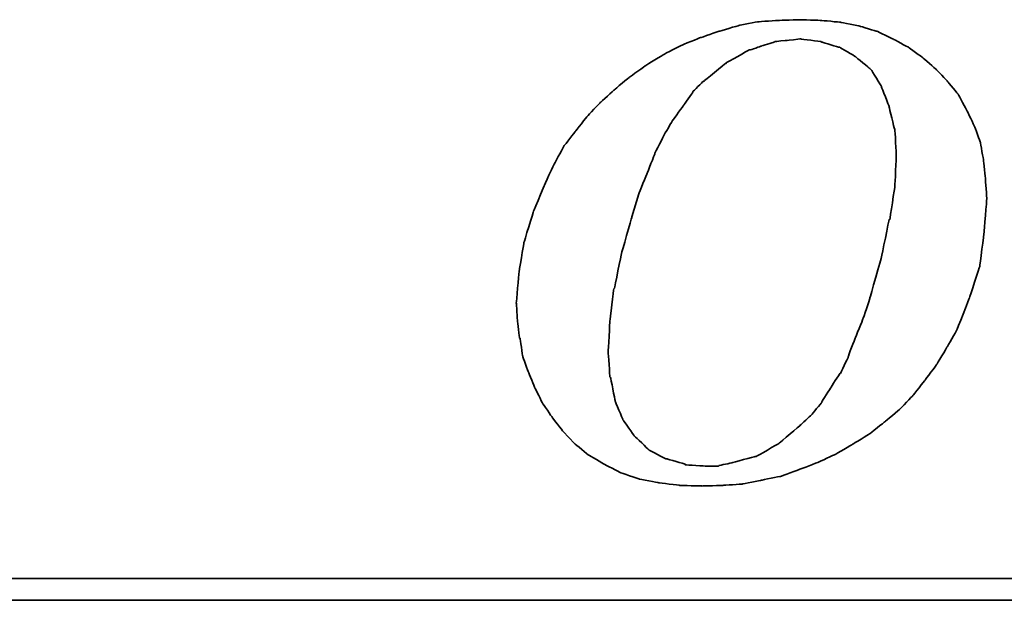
# Model space of a CAD drawing. Header units: inches. Extents: x -10 to 617, y 133 to 447.
# Tile 32 of 47: x 427 to 442, y 290 to 300. Entities that reach past the tile are written whole.
import ezdxf

# ---------------------------------------------------------------- set-up
doc = ezdxf.new("R2010")
doc.units = ezdxf.units.IN
doc.layers.add('DIM', color=4, linetype='Continuous')
doc.layers.add('layer 1', color=7, linetype='Continuous')

# ---------------------------------------------------------------- blocks, each defined once
blk = doc.blocks.new('TBI MOTION logo(完整正式版)')
at = {"layer": 'layer 1', "color": 22, "lineweight": 35}
for points, knots in [([(-11.34375, -6.98375), (-11.34375, -6.98375), (-10.91375, -7.43875), (-10.91375, -7.43875), (-10.91375, -7.43875), (-10.91375, -7.43875), (-10.38625, -7.87125), (-10.38625, -7.87125), (-10.38625, -7.87125), (-10.38625, -7.87125), (-9.81125, -8.20375), (-9.81125, -8.20375), (-9.81125, -8.20375), (-9.81125, -8.20375), (-9.21125, -8.51875), (-9.21125, -8.51875), (-9.21125, -8.51875), (-9.21125, -8.51875), (-8.51625, -8.75875), (-8.51625, -8.75875), (-8.51625, -8.75875), (-8.51625, -8.75875), (-7.77125, -8.90375), (-7.77125, -8.90375), (-7.77125, -8.90375), (-7.77125, -8.90375), (-6.97875, -8.99875), (-6.97875, -8.99875), (-6.97875, -8.99875), (-6.97875, -8.99875), (-6.14125, -9.02375), (-6.14125, -9.02375), (-6.14125, -9.02375), (-6.14125, -9.02375), (-5.37125, -8.99875), (-5.37125, -8.99875), (-5.37125, -8.99875), (-5.37125, -8.99875), (-4.65375, -8.94875), (-4.65375, -8.94875), (-4.65375, -8.94875), (-4.65375, -8.94875), (-3.93375, -8.80625), (-3.93375, -8.80625), (-3.93375, -8.80625), (-3.93375, -8.80625), (-3.21375, -8.66375), (-3.21375, -8.66375), (-3.21375, -8.66375), (-3.21375, -8.66375), (-2.49375, -8.39875), (-2.49375, -8.39875), (-2.49375, -8.39875), (-2.49375, -8.39875), (-1.79875, -8.13375), (-1.79875, -8.13375), (-1.79875, -8.13375), (-1.79875, -8.13375), (-1.17375, -7.84375), (-1.17375, -7.84375), (-1.17375, -7.84375), (-1.17375, -7.84375), (-0.52375, -7.46375), (-0.52375, -7.46375), (-0.52375, -7.46375), (-0.52375, -7.46375), (0.10124, -7.07875), (0.10124, -7.07875), (0.10124, -7.07875), (0.10124, -7.07875), (0.67625, -6.62375), (0.67625, -6.62375), (0.67625, -6.62375), (0.67625, -6.62375), (1.24874, -6.14375), (1.24874, -6.14375), (1.24874, -6.14375), (1.24874, -6.14375), (1.72874, -5.64125), (1.72874, -5.64125), (1.72874, -5.64125), (1.72874, -5.64125), (2.18624, -5.06375), (2.18624, -5.06375), (2.18624, -5.06375), (2.18624, -5.06375), (2.61625, -4.48874), (2.61625, -4.48874), (2.61625, -4.48874), (2.61625, -4.48874), (3.00125, -3.83874), (3.00125, -3.83874), (3.00125, -3.83874), (3.00125, -3.83874), (3.36124, -3.21374), (3.36124, -3.21374), (3.36124, -3.21374), (3.36124, -3.21374), (3.84374, -1.99125), (3.84374, -1.99125), (3.84374, -1.99125), (3.84374, -1.99125), (4.22625, -0.81875), (4.22625, -0.81875), (4.22625, -0.81875), (4.22625, -0.81875), (4.39125, 0.45624), (4.39125, 0.45624), (4.39125, 0.45624), (4.39125, 0.45624), (4.48874, 1.70124), (4.48874, 1.70124), (4.48874, 1.70124), (4.48874, 1.70124), (4.43874, 2.44625), (4.43874, 2.44625), (4.43874, 2.44625), (4.43874, 2.44625), (4.36874, 3.14125), (4.36874, 3.14125), (4.36874, 3.14125), (4.36874, 3.14125), (4.25125, 3.81125), (4.25125, 3.81125), (4.25125, 3.81125), (4.25125, 3.81125), (4.03124, 4.41125), (4.03124, 4.41125), (4.03124, 4.41125), (4.03124, 4.41125), (3.74374, 5.01125), (3.74374, 5.01125), (3.74374, 5.01125), (3.74374, 5.01125), (3.43124, 5.58875), (3.43124, 5.58875), (3.43124, 5.58875), (3.43124, 5.58875), (3.02625, 6.09125), (3.02625, 6.09125), (3.02625, 6.09125), (3.02625, 6.09125), (2.59374, 6.54875), (2.59374, 6.54875), (2.59374, 6.54875), (2.59374, 6.54875), (2.09124, 6.98125), (2.09124, 6.98125), (2.09124, 6.98125), (2.09124, 6.98125), (1.56124, 7.36625), (1.56124, 7.36625), (1.56124, 7.36625), (1.56124, 7.36625), (0.98624, 7.67625), (0.98624, 7.67625), (0.98624, 7.67625), (0.98624, 7.67625), (0.38624, 7.96375), (0.38624, 7.96375), (0.38624, 7.96375), (0.38624, 7.96375), (-0.25875, 8.15625), (-0.25875, 8.15625), (-0.25875, 8.15625), (-0.25875, 8.15625), (-0.98125, 8.30125), (-0.98125, 8.30125), (-0.98125, 8.30125), (-0.98125, 8.30125), (-1.70124, 8.37125), (-1.70124, 8.37125), (-1.70124, 8.37125), (-1.70124, 8.37125), (-2.49375, 8.39624), (-2.49375, 8.39624), (-2.49375, 8.39624), (-2.49375, 8.39624), (-3.28625, 8.37125), (-3.28625, 8.37125), (-3.28625, 8.37125), (-3.28625, 8.37125), (-4.05125, 8.32125), (-4.05125, 8.32125), (-4.05125, 8.32125), (-4.05125, 8.32125), (-4.77375, 8.18125), (-4.77375, 8.18125), (-4.77375, 8.18125), (-4.77375, 8.18125), (-5.51625, 7.96375), (-5.51625, 7.96375), (-5.51625, 7.96375), (-5.51625, 7.96375), (-6.21125, 7.72625), (-6.21125, 7.72625), (-6.21125, 7.72625), (-6.21125, 7.72625), (-6.92875, 7.43625), (-6.92875, 7.43625), (-6.92875, 7.43625), (-6.92875, 7.43625), (-7.57875, 7.10125), (-7.57875, 7.10125), (-7.57875, 7.10125), (-7.57875, 7.10125), (-8.24875, 6.69125), (-8.24875, 6.69125), (-8.24875, 6.69125), (-8.24875, 6.69125), (-8.84875, 6.26125), (-8.84875, 6.26125), (-8.84875, 6.26125), (-8.84875, 6.26125), (-9.42625, 5.78125), (-9.42625, 5.78125), (-9.42625, 5.78125), (-9.42625, 5.78125), (-9.95375, 5.30125), (-9.95375, 5.30125), (-9.95375, 5.30125), (-9.95375, 5.30125), (-10.43375, 4.79624), (-10.43375, 4.79624), (-10.43375, 4.79624), (-10.43375, 4.79624), (-10.88875, 4.22125), (-10.88875, 4.22125), (-10.88875, 4.22125), (-10.88875, 4.22125), (-11.29875, 3.69375), (-11.29875, 3.69375), (-11.29875, 3.69375), (-11.29875, 3.69375), (-11.63375, 3.09125), (-11.63375, 3.09125), (-11.63375, 3.09125), (-11.63375, 3.09125), (-11.91875, 2.49625), (-11.91875, 2.49625), (-11.91875, 2.49625), (-11.91875, 2.49625), (-12.44875, 1.24625), (-12.44875, 1.24625), (-12.44875, 1.24625), (-12.44875, 1.24625), (-12.80875, 0.06874), (-12.80875, 0.06874), (-12.80875, 0.06874), (-12.80875, 0.06874), (-12.99875, -1.07875), (-12.99875, -1.07875), (-12.99875, -1.07875), (-12.99875, -1.07875), (-13.09375, -2.18375), (-13.09375, -2.18375), (-13.09375, -2.18375), (-13.09375, -2.18375), (-13.04875, -2.85375), (-13.04875, -2.85375), (-13.04875, -2.85375), (-13.04875, -2.85375), (-12.97375, -3.50375), (-12.97375, -3.50375), (-12.97375, -3.50375), (-12.97375, -3.50375), (-12.95375, -3.50375), (-12.95375, -3.50375), (-12.95375, -3.50375), (-12.95375, -3.50375), (-12.85375, -4.17375), (-12.85375, -4.17375), (-12.85375, -4.17375), (-12.85375, -4.17375), (-12.63875, -4.77624), (-12.63875, -4.77624), (-12.63875, -4.77624), (-12.63875, -4.77624), (-12.39875, -5.35125), (-12.39875, -5.35125), (-12.39875, -5.35125), (-12.39875, -5.35125), (-12.11375, -5.92875), (-12.11375, -5.92875), (-12.11375, -5.92875), (-12.11375, -5.92875), (-11.75375, -6.45375), (-11.75375, -6.45375), (-11.75375, -6.45375), (-11.75375, -6.45375), (-11.34375, -6.98375), (-11.34375, -6.98375)], [0, 0, 0, 0, 0.01369863, 0.01369863, 0.01369863, 0.01369864, 0.02739726, 0.02739726, 0.02739726, 0.02739727, 0.04109589, 0.04109589, 0.04109589, 0.0410959, 0.05479452, 0.05479452, 0.05479452, 0.05479453, 0.06849315, 0.06849315, 0.06849315, 0.06849316, 0.08219178, 0.08219178, 0.08219178, 0.08219179, 0.09589041, 0.09589041, 0.09589041, 0.09589042, 0.10958904, 0.10958904, 0.10958904, 0.10958905, 0.12328767, 0.12328767, 0.12328767, 0.12328768, 0.1369863, 0.1369863, 0.1369863, 0.13698631, 0.15068493, 0.15068493, 0.15068493, 0.15068494, 0.16438356, 0.16438356, 0.16438356, 0.16438357, 0.17808219, 0.17808219, 0.17808219, 0.1780822, 0.19178082, 0.19178082, 0.19178082, 0.19178083, 0.20547945, 0.20547945, 0.20547945, 0.20547946, 0.21917808, 0.21917808, 0.21917808, 0.21917809, 0.23287671, 0.23287671, 0.23287671, 0.23287672, 0.24657534, 0.24657534, 0.24657534, 0.24657535, 0.26027397, 0.26027397, 0.26027397, 0.26027398, 0.2739726, 0.2739726, 0.2739726, 0.27397261, 0.28767123, 0.28767123, 0.28767123, 0.28767124, 0.30136986, 0.30136986, 0.30136986, 0.30136987, 0.31506849, 0.31506849, 0.31506849, 0.3150685, 0.32876712, 0.32876712, 0.32876712, 0.32876713, 0.34246575, 0.34246575, 0.34246575, 0.34246576, 0.35616438, 0.35616438, 0.35616438, 0.35616439, 0.36986301, 0.36986301, 0.36986301, 0.36986302, 0.38356164, 0.38356164, 0.38356164, 0.38356165, 0.39726027, 0.39726027, 0.39726027, 0.39726028, 0.4109589, 0.4109589, 0.4109589, 0.41095891, 0.42465753, 0.42465753, 0.42465753, 0.42465754, 0.43835616, 0.43835616, 0.43835616, 0.43835617, 0.45205479, 0.45205479, 0.45205479, 0.4520548, 0.46575342, 0.46575342, 0.46575342, 0.46575343, 0.47945205, 0.47945205, 0.47945205, 0.47945206, 0.49315068, 0.49315068, 0.49315068, 0.49315069, 0.50684932, 0.50684932, 0.50684932, 0.50684933, 0.52054795, 0.52054795, 0.52054795, 0.52054796, 0.53424658, 0.53424658, 0.53424658, 0.53424659, 0.54794521, 0.54794521, 0.54794521, 0.54794522, 0.56164384, 0.56164384, 0.56164384, 0.56164385, 0.57534247, 0.57534247, 0.57534247, 0.57534248, 0.5890411, 0.5890411, 0.5890411, 0.58904111, 0.60273973, 0.60273973, 0.60273973, 0.60273974, 0.61643836, 0.61643836, 0.61643836, 0.61643837, 0.63013699, 0.63013699, 0.63013699, 0.630137, 0.64383562, 0.64383562, 0.64383562, 0.64383563, 0.65753425, 0.65753425, 0.65753425, 0.65753426, 0.67123288, 0.67123288, 0.67123288, 0.67123289, 0.68493151, 0.68493151, 0.68493151, 0.68493152, 0.69863014, 0.69863014, 0.69863014, 0.69863015, 0.71232877, 0.71232877, 0.71232877, 0.71232878, 0.7260274, 0.7260274, 0.7260274, 0.72602741, 0.73972603, 0.73972603, 0.73972603, 0.73972604, 0.75342466, 0.75342466, 0.75342466, 0.75342467, 0.76712329, 0.76712329, 0.76712329, 0.7671233, 0.78082192, 0.78082192, 0.78082192, 0.78082193, 0.79452055, 0.79452055, 0.79452055, 0.79452056, 0.80821918, 0.80821918, 0.80821918, 0.80821919, 0.82191781, 0.82191781, 0.82191781, 0.82191782, 0.83561644, 0.83561644, 0.83561644, 0.83561645, 0.84931507, 0.84931507, 0.84931507, 0.84931508, 0.8630137, 0.8630137, 0.8630137, 0.86301371, 0.87671233, 0.87671233, 0.87671233, 0.87671234, 0.89041096, 0.89041096, 0.89041096, 0.89041097, 0.90410959, 0.90410959, 0.90410959, 0.9041096, 0.91780822, 0.91780822, 0.91780822, 0.91780823, 0.93150685, 0.93150685, 0.93150685, 0.93150686, 0.94520548, 0.94520548, 0.94520548, 0.94520549, 0.95890411, 0.95890411, 0.95890411, 0.95890412, 0.97260274, 0.97260274, 0.97260274, 0.97260275, 0.98630137, 0.98630137, 0.98630137, 0.98630138, 1, 1, 1, 1]), ([(-8.77875, 1.03124), (-8.77875, 1.03124), (-8.51625, 1.89625), (-8.51625, 1.89625), (-8.51625, 1.89625), (-8.51625, 1.89625), (-8.20375, 2.66375), (-8.20375, 2.66375), (-8.20375, 2.66375), (-8.20375, 2.66375), (-7.91625, 3.38125), (-7.91625, 3.38125), (-7.91625, 3.38125), (-7.91625, 3.38125), (-7.91625, 3.40624), (-7.91625, 3.40624), (-7.91625, 3.40624), (-7.91625, 3.40624), (-7.57875, 4.07624), (-7.57875, 4.07624), (-7.57875, 4.07624), (-7.57875, 4.07624), (-7.24375, 4.65125), (-7.24375, 4.65125), (-7.24375, 4.65125), (-7.24375, 4.65125), (-7.21875, 4.65125), (-7.21875, 4.65125), (-7.21875, 4.65125), (-7.21875, 4.65125), (-7.21875, 4.67624), (-7.21875, 4.67624), (-7.21875, 4.67624), (-7.21875, 4.67624), (-6.83625, 5.20375), (-6.83625, 5.20375), (-6.83625, 5.20375), (-6.83625, 5.20375), (-6.49875, 5.68625), (-6.49875, 5.68625), (-6.49875, 5.68625), (-6.49875, 5.68625), (-6.49875, 5.70625), (-6.49875, 5.70625), (-6.49875, 5.70625), (-6.49875, 5.70625), (-6.11625, 6.09125), (-6.11625, 6.09125), (-6.11625, 6.09125), (-6.11625, 6.09125), (-6.09125, 6.09125), (-6.09125, 6.09125), (-6.09125, 6.09125), (-6.09125, 6.09125), (-5.27375, 6.76625), (-5.27375, 6.76625), (-5.27375, 6.76625), (-5.27375, 6.76625), (-5.24875, 6.76625), (-5.24875, 6.76625), (-5.24875, 6.76625), (-5.24875, 6.76625), (-5.24875, 6.78625), (-5.24875, 6.78625), (-5.24875, 6.78625), (-5.24875, 6.78625), (-4.38875, 7.26624), (-4.38875, 7.26624), (-4.38875, 7.26624), (-4.38875, 7.26624), (-4.36125, 7.26624), (-4.36125, 7.26624), (-4.36125, 7.26624), (-4.36125, 7.26624), (-3.93375, 7.41125), (-3.93375, 7.41125), (-3.93375, 7.41125), (-3.93375, 7.41125), (-3.47375, 7.55625), (-3.47375, 7.55625), (-3.47375, 7.55625), (-3.47375, 7.55625), (-3.45375, 7.55625), (-3.45375, 7.55625), (-3.45375, 7.55625), (-3.45375, 7.55625), (-3.42875, 7.58124), (-3.42875, 7.58124), (-3.42875, 7.58124), (-3.42875, 7.58124), (-2.97375, 7.62625), (-2.97375, 7.62625), (-2.97375, 7.62625), (-2.97375, 7.62625), (-2.49375, 7.67625), (-2.49375, 7.67625), (-2.49375, 7.67625), (-2.49375, 7.67625), (-2.46875, 7.67625), (-2.46875, 7.67625), (-2.46875, 7.67625), (-2.46875, 7.67625), (-1.70124, 7.58124), (-1.70124, 7.58124), (-1.70124, 7.58124), (-1.70124, 7.58124), (-1.67875, 7.55625), (-1.67875, 7.55625), (-1.67875, 7.55625), (-1.67875, 7.55625), (-1.65375, 7.55625), (-1.65375, 7.55625), (-1.65375, 7.55625), (-1.65375, 7.55625), (-1.03125, 7.36625), (-1.03125, 7.36625), (-1.03125, 7.36625), (-1.03125, 7.36625), (-1.00625, 7.36625), (-1.00625, 7.36625), (-1.00625, 7.36625), (-1.00625, 7.36625), (-0.43124, 7.02624), (-0.43124, 7.02624), (-0.43124, 7.02624), (-0.43124, 7.02624), (-0.40625, 7.00624), (-0.40625, 7.00624), (-0.40625, 7.00624), (-0.40625, 7.00624), (0.12124, 6.57124), (0.12124, 6.57124), (0.12124, 6.57124), (0.12124, 6.57124), (0.14624, 6.54875), (0.14624, 6.54875), (0.14624, 6.54875), (0.14624, 6.54875), (0.17124, 6.52375), (0.17124, 6.52375), (0.17124, 6.52375), (0.17124, 6.52375), (0.55625, 5.89875), (0.55625, 5.89875), (0.55625, 5.89875), (0.55625, 5.89875), (0.55625, 5.87625), (0.55625, 5.87625), (0.55625, 5.87625), (0.55625, 5.87625), (0.84124, 5.15625), (0.84124, 5.15625), (0.84124, 5.15625), (0.84124, 5.15625), (0.84124, 5.13125), (0.84124, 5.13125), (0.84124, 5.13125), (0.84124, 5.13125), (1.03624, 4.31875), (1.03624, 4.31875), (1.03624, 4.31875), (1.03624, 4.31875), (1.05624, 4.31875), (1.05624, 4.31875), (1.05624, 4.31875), (1.05624, 4.31875), (1.05624, 4.29125), (1.05624, 4.29125), (1.05624, 4.29125), (1.05624, 4.29125), (1.10625, 3.33125), (1.10625, 3.33125), (1.10625, 3.33125), (1.10625, 3.33125), (1.10625, 3.30875), (1.10625, 3.30875), (1.10625, 3.30875), (1.10625, 3.30875), (1.05624, 2.20624), (1.05624, 2.20624), (1.05624, 2.20624), (1.05624, 2.20624), (1.05624, 2.18124), (1.05624, 2.18124), (1.05624, 2.18124), (1.05624, 2.18124), (0.86624, 0.93624), (0.86624, 0.93624), (0.86624, 0.93624), (0.86624, 0.93624), (0.84124, 0.93624), (0.84124, 0.93624), (0.84124, 0.93624), (0.84124, 0.93624), (0.55625, -0.45874), (0.55625, -0.45874), (0.55625, -0.45874), (0.55625, -0.45874), (0.12124, -1.99125), (0.12124, -1.99125), (0.12124, -1.99125), (0.12124, -1.99125), (0.12124, -2.01874), (0.12124, -2.01874), (0.12124, -2.01874), (0.12124, -2.01874), (-0.13874, -2.78375), (-0.13874, -2.78375), (-0.13874, -2.78375), (-0.13874, -2.78375), (-0.43124, -3.50375), (-0.43124, -3.50375), (-0.43124, -3.50375), (-0.43124, -3.50375), (-0.69375, -4.19875), (-0.69375, -4.19875), (-0.69375, -4.19875), (-0.69375, -4.19875), (-0.69375, -4.22375), (-0.69375, -4.22375), (-0.69375, -4.22375), (-0.69375, -4.22375), (-0.98125, -4.82374), (-0.98125, -4.82374), (-0.98125, -4.82374), (-0.98125, -4.82374), (-1.00625, -4.82374), (-1.00625, -4.82374), (-1.00625, -4.82374), (-1.00625, -4.82374), (-1.33875, -5.35125), (-1.33875, -5.35125), (-1.33875, -5.35125), (-1.33875, -5.35125), (-1.67875, -5.87875), (-1.67875, -5.87875), (-1.67875, -5.87875), (-1.67875, -5.87875), (-1.67875, -5.90375), (-1.67875, -5.90375), (-1.67875, -5.90375), (-1.67875, -5.90375), (-2.05875, -6.35875), (-2.05875, -6.35875), (-2.05875, -6.35875), (-2.05875, -6.35875), (-2.08375, -6.38375), (-2.08375, -6.38375), (-2.08375, -6.38375), (-2.08375, -6.38375), (-2.46875, -6.74375), (-2.46875, -6.74375), (-2.46875, -6.74375), (-2.46875, -6.74375), (-3.25875, -7.41625), (-3.25875, -7.41625), (-3.25875, -7.41625), (-3.25875, -7.41625), (-3.28625, -7.43875), (-3.28625, -7.43875), (-3.28625, -7.43875), (-3.28625, -7.43875), (-4.12375, -7.91875), (-4.12375, -7.91875), (-4.12375, -7.91875), (-4.12375, -7.91875), (-4.14875, -7.91875), (-4.14875, -7.91875), (-4.14875, -7.91875), (-4.14875, -7.91875), (-4.17125, -7.91875), (-4.17125, -7.91875), (-4.17125, -7.91875), (-4.17125, -7.91875), (-5.03375, -8.15875), (-5.03375, -8.15875), (-5.03375, -8.15875), (-5.03375, -8.15875), (-5.51625, -8.25625), (-5.51625, -8.25625), (-5.51625, -8.25625), (-5.51625, -8.25625), (-5.54125, -8.27875), (-5.54125, -8.27875), (-5.54125, -8.27875), (-5.54125, -8.27875), (-5.56375, -8.27875), (-5.56375, -8.27875), (-5.56375, -8.27875), (-5.56375, -8.27875), (-5.99625, -8.27875), (-5.99625, -8.27875), (-5.99625, -8.27875), (-5.99625, -8.27875), (-6.76375, -8.23125), (-6.76375, -8.23125), (-6.76375, -8.23125), (-6.76375, -8.23125), (-6.78875, -8.23125), (-6.78875, -8.23125), (-6.78875, -8.23125), (-6.78875, -8.23125), (-6.78875, -8.20375), (-6.78875, -8.20375), (-6.78875, -8.20375), (-6.78875, -8.20375), (-7.45875, -8.01375), (-7.45875, -8.01375), (-7.45875, -8.01375), (-7.45875, -8.01375), (-7.48375, -8.01375), (-7.48375, -8.01375), (-7.48375, -8.01375), (-7.48375, -8.01375), (-7.50875, -8.01375), (-7.50875, -8.01375), (-7.50875, -8.01375), (-7.50875, -8.01375), (-8.13125, -7.67875), (-8.13125, -7.67875), (-8.13125, -7.67875), (-8.13125, -7.67875), (-8.15625, -7.65375), (-8.15625, -7.65375), (-8.15625, -7.65375), (-8.15625, -7.65375), (-8.65875, -7.17375), (-8.65875, -7.17375), (-8.65875, -7.17375), (-8.65875, -7.17375), (-8.68375, -7.14875), (-8.68375, -7.14875), (-8.68375, -7.14875), (-8.68375, -7.14875), (-9.08875, -6.57375), (-9.08875, -6.57375), (-9.08875, -6.57375), (-9.08875, -6.57375), (-9.11375, -6.54875), (-9.11375, -6.54875), (-9.11375, -6.54875), (-9.11375, -6.54875), (-9.11375, -6.52875), (-9.11375, -6.52875), (-9.11375, -6.52875), (-9.11375, -6.52875), (-9.40375, -5.85375), (-9.40375, -5.85375), (-9.40375, -5.85375), (-9.40375, -5.85375), (-9.40375, -5.82875), (-9.40375, -5.82875), (-9.40375, -5.82875), (-9.40375, -5.82875), (-9.56875, -4.96875), (-9.56875, -4.96875), (-9.56875, -4.96875), (-9.56875, -4.96875), (-9.59375, -4.94375), (-9.59375, -4.94375), (-9.59375, -4.94375), (-9.59375, -4.94375), (-9.66375, -4.03375), (-9.66375, -4.03375), (-9.66375, -4.03375), (-9.66375, -4.03375), (-9.66375, -4.00875), (-9.66375, -4.00875), (-9.66375, -4.00875), (-9.66375, -4.00875), (-9.59375, -2.85375), (-9.59375, -2.85375), (-9.59375, -2.85375), (-9.59375, -2.85375), (-9.45125, -1.65875), (-9.45125, -1.65875), (-9.45125, -1.65875), (-9.45125, -1.65875), (-9.42625, -1.63375), (-9.42625, -1.63375), (-9.42625, -1.63375), (-9.42625, -1.63375), (-9.16125, -0.33875), (-9.16125, -0.33875), (-9.16125, -0.33875), (-9.16125, -0.33875), (-8.77875, 1.00624), (-8.77875, 1.00624), (-8.77875, 1.00624), (-8.77875, 1.00624), (-8.77875, 1.03124), (-8.77875, 1.03124)], [0, 0, 0, 0, 0.01020408, 0.01020408, 0.01020408, 0.01020409, 0.02040816, 0.02040816, 0.02040816, 0.02040817, 0.03061224, 0.03061224, 0.03061224, 0.03061225, 0.04081633, 0.04081633, 0.04081633, 0.04081634, 0.05102041, 0.05102041, 0.05102041, 0.05102042, 0.06122449, 0.06122449, 0.06122449, 0.0612245, 0.07142857, 0.07142857, 0.07142857, 0.07142858, 0.08163265, 0.08163265, 0.08163265, 0.08163266, 0.09183673, 0.09183673, 0.09183673, 0.09183674, 0.10204082, 0.10204082, 0.10204082, 0.10204083, 0.1122449, 0.1122449, 0.1122449, 0.11224491, 0.12244898, 0.12244898, 0.12244898, 0.12244899, 0.13265306, 0.13265306, 0.13265306, 0.13265307, 0.14285714, 0.14285714, 0.14285714, 0.14285715, 0.15306122, 0.15306122, 0.15306122, 0.15306123, 0.16326531, 0.16326531, 0.16326531, 0.16326532, 0.17346939, 0.17346939, 0.17346939, 0.1734694, 0.18367347, 0.18367347, 0.18367347, 0.18367348, 0.19387755, 0.19387755, 0.19387755, 0.19387756, 0.20408163, 0.20408163, 0.20408163, 0.20408164, 0.21428571, 0.21428571, 0.21428571, 0.21428572, 0.2244898, 0.2244898, 0.2244898, 0.22448981, 0.23469388, 0.23469388, 0.23469388, 0.23469389, 0.24489796, 0.24489796, 0.24489796, 0.24489797, 0.25510204, 0.25510204, 0.25510204, 0.25510205, 0.26530612, 0.26530612, 0.26530612, 0.26530613, 0.2755102, 0.2755102, 0.2755102, 0.27551021, 0.28571429, 0.28571429, 0.28571429, 0.2857143, 0.29591837, 0.29591837, 0.29591837, 0.29591838, 0.30612245, 0.30612245, 0.30612245, 0.30612246, 0.31632653, 0.31632653, 0.31632653, 0.31632654, 0.32653061, 0.32653061, 0.32653061, 0.32653062, 0.33673469, 0.33673469, 0.33673469, 0.3367347, 0.34693878, 0.34693878, 0.34693878, 0.34693879, 0.35714286, 0.35714286, 0.35714286, 0.35714287, 0.36734694, 0.36734694, 0.36734694, 0.36734695, 0.37755102, 0.37755102, 0.37755102, 0.37755103, 0.3877551, 0.3877551, 0.3877551, 0.38775511, 0.39795918, 0.39795918, 0.39795918, 0.39795919, 0.40816327, 0.40816327, 0.40816327, 0.40816328, 0.41836735, 0.41836735, 0.41836735, 0.41836736, 0.42857143, 0.42857143, 0.42857143, 0.42857144, 0.43877551, 0.43877551, 0.43877551, 0.43877552, 0.44897959, 0.44897959, 0.44897959, 0.4489796, 0.45918367, 0.45918367, 0.45918367, 0.45918368, 0.46938776, 0.46938776, 0.46938776, 0.46938777, 0.47959184, 0.47959184, 0.47959184, 0.47959185, 0.48979592, 0.48979592, 0.48979592, 0.48979593, 0.5, 0.5, 0.5, 0.50000001, 0.51020408, 0.51020408, 0.51020408, 0.51020409, 0.52040816, 0.52040816, 0.52040816, 0.52040817, 0.53061224, 0.53061224, 0.53061224, 0.53061225, 0.54081633, 0.54081633, 0.54081633, 0.54081634, 0.55102041, 0.55102041, 0.55102041, 0.55102042, 0.56122449, 0.56122449, 0.56122449, 0.5612245, 0.57142857, 0.57142857, 0.57142857, 0.57142858, 0.58163265, 0.58163265, 0.58163265, 0.58163266, 0.59183673, 0.59183673, 0.59183673, 0.59183674, 0.60204082, 0.60204082, 0.60204082, 0.60204083, 0.6122449, 0.6122449, 0.6122449, 0.61224491, 0.62244898, 0.62244898, 0.62244898, 0.62244899, 0.63265306, 0.63265306, 0.63265306, 0.63265307, 0.64285714, 0.64285714, 0.64285714, 0.64285715, 0.65306122, 0.65306122, 0.65306122, 0.65306123, 0.66326531, 0.66326531, 0.66326531, 0.66326532, 0.67346939, 0.67346939, 0.67346939, 0.6734694, 0.68367347, 0.68367347, 0.68367347, 0.68367348, 0.69387755, 0.69387755, 0.69387755, 0.69387756, 0.70408163, 0.70408163, 0.70408163, 0.70408164, 0.71428571, 0.71428571, 0.71428571, 0.71428572, 0.7244898, 0.7244898, 0.7244898, 0.72448981, 0.73469388, 0.73469388, 0.73469388, 0.73469389, 0.74489796, 0.74489796, 0.74489796, 0.74489797, 0.75510204, 0.75510204, 0.75510204, 0.75510205, 0.76530612, 0.76530612, 0.76530612, 0.76530613, 0.7755102, 0.7755102, 0.7755102, 0.77551021, 0.78571429, 0.78571429, 0.78571429, 0.7857143, 0.79591837, 0.79591837, 0.79591837, 0.79591838, 0.80612245, 0.80612245, 0.80612245, 0.80612246, 0.81632653, 0.81632653, 0.81632653, 0.81632654, 0.82653061, 0.82653061, 0.82653061, 0.82653062, 0.83673469, 0.83673469, 0.83673469, 0.8367347, 0.84693878, 0.84693878, 0.84693878, 0.84693879, 0.85714286, 0.85714286, 0.85714286, 0.85714287, 0.86734694, 0.86734694, 0.86734694, 0.86734695, 0.87755102, 0.87755102, 0.87755102, 0.87755103, 0.8877551, 0.8877551, 0.8877551, 0.88775511, 0.89795918, 0.89795918, 0.89795918, 0.89795919, 0.90816327, 0.90816327, 0.90816327, 0.90816328, 0.91836735, 0.91836735, 0.91836735, 0.91836736, 0.92857143, 0.92857143, 0.92857143, 0.92857144, 0.93877551, 0.93877551, 0.93877551, 0.93877552, 0.94897959, 0.94897959, 0.94897959, 0.9489796, 0.95918367, 0.95918367, 0.95918367, 0.95918368, 0.96938776, 0.96938776, 0.96938776, 0.96938777, 0.97959184, 0.97959184, 0.97959184, 0.97959185, 0.98979592, 0.98979592, 0.98979592, 0.98979593, 1, 1, 1, 1]), ([(75.90875, -9.47875), (75.90875, -9.47875), (75.90875, -12.28625), (75.90875, -12.28625), (75.90875, -12.28625), (75.90875, -12.28625), (75.90875, -12.47875), (75.90875, -12.47875), (75.90875, -12.47875), (75.90875, -12.47875), (75.71625, -12.47875), (75.71625, -12.47875), (75.71625, -12.47875), (75.71625, -12.47875), (-88.32875, -12.47875), (-88.32875, -12.47875), (-88.32875, -12.47875), (-88.32875, -12.47875), (-88.32875, -13.29375), (-88.32875, -13.29375), (-88.32875, -13.29375), (-88.32875, -13.29375), (82.89125, -13.29375), (82.89125, -13.29375), (82.89125, -13.29375), (82.89125, -13.29375), (75.90875, -9.47875), (75.90875, -9.47875)], [0, 0, 0, 0, 0.14285714, 0.14285714, 0.14285714, 0.14285715, 0.28571429, 0.28571429, 0.28571429, 0.2857143, 0.42857143, 0.42857143, 0.42857143, 0.42857144, 0.57142857, 0.57142857, 0.57142857, 0.57142858, 0.71428571, 0.71428571, 0.71428571, 0.71428572, 0.85714286, 0.85714286, 0.85714286, 0.85714287, 1, 1, 1, 1])]:
    blk.add_open_spline(points, degree=3, knots=knots, dxfattribs=at)

msp = doc.modelspace()

# ---------------------------------------------------------------- block references
at = {"layer": 'DIM', "xscale": 0.4264312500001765, "yscale": 0.4264312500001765, "zscale": 0.4264312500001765}
msp.add_blockref('TBI MOTION logo(完整正式版)', (440.071, 296.103), dxfattribs=at)

doc.saveas('drawing.dxf')
